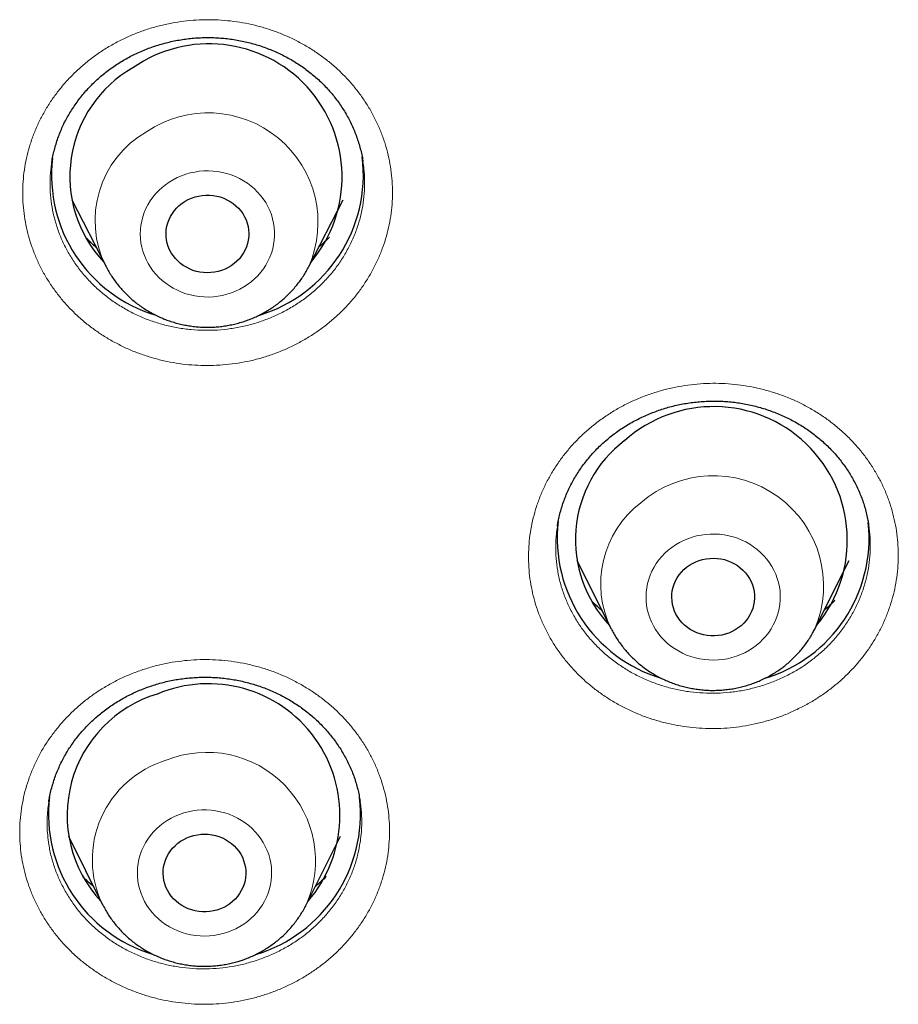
# Model space of a CAD drawing. Header units: millimetres. Extents: x 8 to 436, y 12 to 763.
# Tile 178 of 256: x 236 to 246, y 691 to 702. Entities that reach past the tile are written whole.
import ezdxf

# ---------------------------------------------------------------- set-up
doc = ezdxf.new("R2010")
doc.units = ezdxf.units.MM

msp = doc.modelspace()

# ---------------------------------------------------------------- linework, layer by layer
at = {"color": 7, "linetype": 'Continuous', "lineweight": 30}
for p, q in [((240.017, 699.979), (240.016, 699.983)), ((236.849, 699.567), (237.223, 698.839)), ((239.428, 698.839), (239.802, 699.567)), ((242.134, 696.013), (242.133, 696.01)), ((245.519, 696.03), (245.519, 696.033)), ((242.346, 695.642), (242.719, 694.897)), ((244.935, 694.897), (245.308, 695.642)), ((244.935, 694.897), (244.933, 694.894)), ((236.6, 693.015), (236.6, 693.012)), ((236.812, 692.639), (237.185, 691.895)), ((239.401, 691.895), (239.774, 692.639))]:
    msp.add_line(p, q, dxfattribs=at)
at = {"color": 252, "linetype": 'Continuous', "lineweight": 0, "flags": 128}
for points in [[(238.72, 698.617), (238.762, 698.644), (238.801, 698.674), (238.838, 698.706), (238.873, 698.74), (238.905, 698.777), (238.934, 698.815), (238.961, 698.856), (238.984, 698.898), (239.004, 698.941), (239.021, 698.986), (239.035, 699.031), (239.045, 699.078), (239.052, 699.125), (239.056, 699.172), (239.055, 699.219), (239.052, 699.266), (239.045, 699.313), (239.034, 699.36), (239.021, 699.405), (239.003, 699.45), (238.983, 699.493), (238.96, 699.535), (238.933, 699.575), (238.904, 699.614), (238.871, 699.65), (238.837, 699.685), (238.799, 699.717), (238.76, 699.746), (238.718, 699.773), (238.675, 699.797), (238.63, 699.818), (238.583, 699.837), (238.536, 699.852), (238.487, 699.864), (238.437, 699.873), (238.387, 699.878), (238.337, 699.881), (238.287, 699.88), (238.236, 699.876), (238.187, 699.868), (238.137, 699.858), (238.089, 699.844), (238.042, 699.827), (237.996, 699.807), (237.952, 699.784), (237.91, 699.759), (237.869, 699.73), (237.831, 699.7), (237.795, 699.666), (237.762, 699.631), (237.731, 699.593), (237.703, 699.554), (237.678, 699.512), (237.656, 699.47), (237.638, 699.426), (237.622, 699.381), (237.61, 699.335), (237.602, 699.288), (237.597, 699.241), (237.595, 699.193), (237.597, 699.146), (237.602, 699.099), (237.611, 699.052), (237.623, 699.006), (237.639, 698.961), (237.657, 698.917), (237.679, 698.874), (237.704, 698.833), (237.732, 698.794), (237.763, 698.756), (237.797, 698.721), (237.833, 698.688), (237.871, 698.657), (237.911, 698.629), (237.954, 698.603), (237.998, 698.581), (238.044, 698.561), (238.091, 698.544), (238.14, 698.531), (238.189, 698.52), (238.239, 698.513), (238.289, 698.509), (238.339, 698.508), (238.39, 698.511), (238.44, 698.516), (238.489, 698.525), (238.538, 698.538), (238.586, 698.553), (238.632, 698.571), (238.677, 698.593), (238.72, 698.617)], [(244.297, 694.717), (244.334, 694.749), (244.369, 694.783), (244.402, 694.819), (244.432, 694.857), (244.458, 694.897), (244.482, 694.939), (244.503, 694.982), (244.521, 695.027), (244.535, 695.072), (244.546, 695.118), (244.553, 695.165), (244.557, 695.212), (244.558, 695.26), (244.555, 695.307), (244.548, 695.354), (244.538, 695.401), (244.525, 695.446), (244.508, 695.491), (244.488, 695.535), (244.465, 695.577), (244.439, 695.617), (244.41, 695.656), (244.379, 695.693), (244.344, 695.728), (244.307, 695.76), (244.268, 695.79), (244.227, 695.817), (244.184, 695.842), (244.139, 695.863), (244.093, 695.882), (244.045, 695.898), (243.997, 695.91), (243.947, 695.92), (243.897, 695.926), (243.847, 695.929), (243.796, 695.929), (243.746, 695.925), (243.696, 695.918), (243.647, 695.908), (243.599, 695.895), (243.551, 695.878), (243.505, 695.859), (243.461, 695.837), (243.418, 695.811), (243.377, 695.783), (243.339, 695.753), (243.302, 695.72), (243.269, 695.685), (243.238, 695.648), (243.209, 695.609), (243.184, 695.568), (243.161, 695.525), (243.142, 695.481), (243.126, 695.436), (243.114, 695.39), (243.105, 695.344), (243.099, 695.297), (243.097, 695.249), (243.098, 695.202), (243.103, 695.155), (243.111, 695.108), (243.123, 695.062), (243.138, 695.017), (243.156, 694.973), (243.177, 694.93), (243.202, 694.888), (243.229, 694.849), (243.26, 694.811), (243.293, 694.775), (243.328, 694.741), (243.366, 694.71), (243.407, 694.682), (243.449, 694.656), (243.493, 694.633), (243.538, 694.612), (243.585, 694.595), (243.634, 694.581), (243.683, 694.57), (243.732, 694.562), (243.782, 694.558), (243.833, 694.556), (243.883, 694.558), (243.933, 694.564), (243.983, 694.572), (244.032, 694.584), (244.08, 694.599), (244.126, 694.617), (244.172, 694.637), (244.215, 694.661), (244.257, 694.688), (244.297, 694.717)], [(238.543, 691.595), (238.59, 691.613), (238.635, 691.634), (238.679, 691.657), (238.721, 691.684), (238.761, 691.713), (238.798, 691.744), (238.833, 691.778), (238.866, 691.814), (238.896, 691.853), (238.923, 691.893), (238.947, 691.934), (238.968, 691.977), (238.986, 692.022), (239, 692.067), (239.011, 692.113), (239.019, 692.16), (239.023, 692.207), (239.023, 692.255), (239.021, 692.302), (239.014, 692.349), (239.005, 692.396), (238.992, 692.441), (238.975, 692.486), (238.955, 692.53), (238.933, 692.572), (238.907, 692.613), (238.878, 692.652), (238.846, 692.689), (238.812, 692.723), (238.775, 692.756), (238.736, 692.786), (238.695, 692.813), (238.652, 692.838), (238.608, 692.86), (238.561, 692.879), (238.514, 692.895), (238.465, 692.907), (238.416, 692.917), (238.366, 692.923), (238.316, 692.926), (238.265, 692.926), (238.215, 692.923), (238.165, 692.916), (238.116, 692.906), (238.067, 692.893), (238.02, 692.877), (237.974, 692.858), (237.929, 692.835), (237.886, 692.81), (237.845, 692.783), (237.807, 692.752), (237.77, 692.72), (237.736, 692.685), (237.705, 692.647), (237.677, 692.608), (237.651, 692.567), (237.629, 692.525), (237.609, 692.481), (237.593, 692.436), (237.58, 692.39), (237.571, 692.344), (237.565, 692.297), (237.563, 692.25), (237.564, 692.202), (237.568, 692.155), (237.576, 692.108), (237.588, 692.062), (237.603, 692.017), (237.621, 691.972), (237.642, 691.93), (237.666, 691.888), (237.694, 691.848), (237.724, 691.81), (237.757, 691.774), (237.792, 691.741), (237.83, 691.709), (237.87, 691.681), (237.912, 691.655), (237.956, 691.631), (238.002, 691.611), (238.049, 691.594), (238.097, 691.579), (238.146, 691.568), (238.195, 691.56), (238.246, 691.555), (238.296, 691.554), (238.346, 691.556), (238.396, 691.561), (238.446, 691.569), (238.495, 691.581), (238.543, 691.595)]]:
    msp.add_lwpolyline(points, dxfattribs=at)
at = {"color": 7, "linetype": 'Continuous', "lineweight": 30, "flags": 128}
for points in [[(238.082, 699.55), (238.117, 699.569), (238.153, 699.585), (238.19, 699.598), (238.229, 699.607), (238.268, 699.614), (238.307, 699.617), (238.347, 699.617), (238.387, 699.613), (238.426, 699.607), (238.464, 699.597), (238.502, 699.584), (238.538, 699.567), (238.572, 699.548), (238.604, 699.526), (238.634, 699.502), (238.662, 699.475), (238.687, 699.446), (238.709, 699.415), (238.729, 699.382), (238.745, 699.348), (238.758, 699.313), (238.767, 699.276), (238.773, 699.239), (238.775, 699.202), (238.774, 699.165), (238.77, 699.127), (238.762, 699.091), (238.75, 699.055), (238.736, 699.02), (238.718, 698.987), (238.697, 698.955), (238.673, 698.925), (238.646, 698.897), (238.617, 698.872), (238.585, 698.849), (238.552, 698.829), (238.517, 698.812), (238.48, 698.797), (238.442, 698.786), (238.403, 698.778), (238.363, 698.773), (238.324, 698.772), (238.284, 698.773), (238.244, 698.778), (238.206, 698.787), (238.168, 698.798), (238.131, 698.813), (238.096, 698.831), (238.063, 698.851), (238.031, 698.874), (238.003, 698.9), (237.976, 698.928), (237.952, 698.958), (237.932, 698.99), (237.914, 699.023), (237.899, 699.058), (237.888, 699.094), (237.881, 699.131), (237.876, 699.168), (237.876, 699.205), (237.878, 699.243), (237.885, 699.28), (237.894, 699.316), (237.908, 699.351), (237.924, 699.385), (237.944, 699.418), (237.966, 699.449), (237.991, 699.478), (238.019, 699.504), (238.05, 699.529), (238.082, 699.55)], [(243.538, 695.567), (243.57, 695.589), (243.603, 695.609), (243.639, 695.627), (243.675, 695.641), (243.713, 695.652), (243.752, 695.66), (243.792, 695.664), (243.832, 695.666), (243.871, 695.664), (243.911, 695.658), (243.95, 695.65), (243.987, 695.638), (244.024, 695.623), (244.059, 695.605), (244.092, 695.585), (244.123, 695.561), (244.152, 695.535), (244.178, 695.507), (244.202, 695.477), (244.222, 695.445), (244.24, 695.412), (244.254, 695.377), (244.265, 695.341), (244.273, 695.304), (244.277, 695.267), (244.277, 695.229), (244.274, 695.192), (244.268, 695.155), (244.258, 695.119), (244.244, 695.084), (244.228, 695.05), (244.208, 695.017), (244.185, 694.986), (244.16, 694.958), (244.132, 694.931), (244.101, 694.907), (244.068, 694.886), (244.034, 694.867), (243.998, 694.851), (243.96, 694.839), (243.922, 694.829), (243.882, 694.823), (243.843, 694.82), (243.803, 694.821), (243.763, 694.824), (243.724, 694.831), (243.686, 694.841), (243.649, 694.855), (243.613, 694.871), (243.579, 694.89), (243.547, 694.912), (243.517, 694.937), (243.489, 694.964), (243.464, 694.993), (243.442, 695.024), (243.423, 695.057), (243.407, 695.091), (243.395, 695.127), (243.385, 695.163), (243.38, 695.2), (243.377, 695.238), (243.379, 695.275), (243.383, 695.312), (243.392, 695.349), (243.403, 695.384), (243.418, 695.419), (243.436, 695.452), (243.458, 695.484), (243.482, 695.514), (243.509, 695.541), (243.538, 695.567)], [(238.139, 692.638), (238.177, 692.649), (238.216, 692.657), (238.256, 692.662), (238.295, 692.663), (238.335, 692.661), (238.375, 692.656), (238.413, 692.648), (238.451, 692.636), (238.488, 692.622), (238.523, 692.604), (238.556, 692.583), (238.587, 692.56), (238.616, 692.535), (238.643, 692.507), (238.666, 692.476), (238.687, 692.445), (238.705, 692.411), (238.719, 692.376), (238.73, 692.34), (238.738, 692.303), (238.742, 692.266), (238.743, 692.229), (238.74, 692.192), (238.734, 692.155), (238.724, 692.118), (238.711, 692.083), (238.694, 692.049), (238.675, 692.016), (238.652, 691.986), (238.627, 691.957), (238.599, 691.93), (238.569, 691.906), (238.536, 691.884), (238.502, 691.866), (238.466, 691.85), (238.428, 691.837), (238.39, 691.827), (238.351, 691.821), (238.311, 691.818), (238.271, 691.818), (238.231, 691.821), (238.192, 691.828), (238.154, 691.838), (238.117, 691.851), (238.081, 691.868), (238.047, 691.887), (238.014, 691.909), (237.984, 691.933), (237.956, 691.96), (237.931, 691.989), (237.909, 692.02), (237.89, 692.053), (237.874, 692.087), (237.861, 692.122), (237.852, 692.159), (237.846, 692.196), (237.843, 692.233), (237.844, 692.27), (237.849, 692.308), (237.857, 692.344), (237.868, 692.38), (237.883, 692.415), (237.901, 692.448), (237.922, 692.48), (237.946, 692.51), (237.973, 692.537), (238.002, 692.563), (238.034, 692.586), (238.067, 692.606), (238.102, 692.623), (238.139, 692.638)]]:
    msp.add_lwpolyline(points, dxfattribs=at)
at = {"color": 7, "linetype": 'Continuous', "lineweight": 30}
for centre, radius, start, end in [((238.343, 699.816), 1.447, 320.0629, 124.942), ((238.19, 699.82), 1.362, 119.7473, 223.2279), ((238.222, 699.835), 1.593, 173.3497, 253.217), ((238.426, 699.837), 1.596, 286.6783, 7.0391), ((243.833, 695.861), 1.454, 320.4225, 131.8163), ((243.685, 695.867), 1.356, 127.3107, 223.4593), ((243.724, 695.884), 1.593, 173.461, 253.1894), ((243.927, 695.886), 1.597, 286.6311, 5.9071), ((238.335, 692.867), 1.432, 319.2387, 112.7927), ((238.176, 692.869), 1.377, 106.7114, 222.8557), ((238.189, 692.881), 1.593, 173.2894, 253.2196), ((238.393, 692.884), 1.597, 286.671, 6.2497)]:
    msp.add_arc(centre, radius, start, end, dxfattribs=at)
at = {"color": 252, "linetype": 'Continuous', "lineweight": 0}
for centre, radius, start, end in [((238.334, 699.318), 1.194, 336.3606, 124.1578), ((238.217, 699.34), 1.114, 119.8062, 206.778), ((243.828, 695.363), 1.201, 337.1744, 131.0204), ((243.711, 695.389), 1.107, 127.3079, 206.4069), ((238.203, 692.385), 1.13, 106.9288, 205.7293), ((238.319, 692.371), 1.182, 336.2332, 112.0853)]:
    msp.add_arc(centre, radius, start, end, dxfattribs=at)
for points, knots in [([(239.415, 698.064), (239.376, 698.042), (239.299, 697.997), (239.178, 697.94), (239.053, 697.89), (238.925, 697.847), (238.794, 697.813), (238.661, 697.788), (238.526, 697.771), (238.391, 697.762), (238.255, 697.762), (238.12, 697.77), (237.985, 697.787), (237.852, 697.813), (237.721, 697.847), (237.593, 697.889), (237.468, 697.938), (237.348, 697.996), (237.232, 698.061), (237.12, 698.134), (237.014, 698.213), (236.914, 698.299), (236.821, 698.391), (236.734, 698.488), (236.655, 698.591), (236.583, 698.699), (236.519, 698.811), (236.464, 698.927), (236.417, 699.046), (236.378, 699.168), (236.349, 699.292), (236.328, 699.417), (236.317, 699.543), (236.314, 699.67), (236.321, 699.798), (236.337, 699.924), (236.362, 700.049), (236.396, 700.172), (236.439, 700.292), (236.491, 700.41), (236.55, 700.524), (236.618, 700.635), (236.694, 700.74), (236.777, 700.841), (236.867, 700.936), (236.964, 701.026), (237.068, 701.11), (237.18, 701.188), (237.298, 701.26), (237.42, 701.323), (237.545, 701.377), (237.672, 701.423), (237.802, 701.461), (237.935, 701.49), (238.068, 701.511), (238.203, 701.523), (238.339, 701.527), (238.475, 701.522), (238.61, 701.509), (238.744, 701.488), (238.875, 701.458), (239.005, 701.419), (239.131, 701.373), (239.254, 701.318), (239.372, 701.257), (239.486, 701.187), (239.594, 701.111), (239.697, 701.028), (239.793, 700.939), (239.883, 700.844), (239.965, 700.743), (240.04, 700.637), (240.108, 700.527), (240.167, 700.413), (240.218, 700.295), (240.26, 700.175), (240.293, 700.052), (240.318, 699.927), (240.334, 699.8), (240.34, 699.674), (240.337, 699.547), (240.325, 699.42), (240.304, 699.294), (240.274, 699.17), (240.235, 699.049), (240.187, 698.93), (240.131, 698.814), (240.067, 698.702), (239.995, 698.594), (239.915, 698.491), (239.828, 698.393), (239.734, 698.301), (239.633, 698.215), (239.527, 698.135), (239.452, 698.088), (239.415, 698.064)], [0, 0, 0, 0, 0.010706, 0.021449, 0.032204, 0.042947, 0.053653, 0.064366, 0.075115, 0.085877, 0.096626, 0.107339, 0.118052, 0.128802, 0.139565, 0.150315, 0.161028, 0.171743, 0.182494, 0.193257, 0.204008, 0.214723, 0.225438, 0.23619, 0.246955, 0.257707, 0.268423, 0.279139, 0.289891, 0.300656, 0.311409, 0.322125, 0.332841, 0.343593, 0.354358, 0.36511, 0.375826, 0.386541, 0.397293, 0.408057, 0.418808, 0.429523, 0.440237, 0.450987, 0.46175, 0.4725, 0.483214, 0.494377, 0.505554, 0.516717, 0.52743, 0.53818, 0.548942, 0.559691, 0.570405, 0.581118, 0.591867, 0.602629, 0.613379, 0.624092, 0.634806, 0.645556, 0.656319, 0.667069, 0.677783, 0.688498, 0.699249, 0.710013, 0.720764, 0.731479, 0.742195, 0.752947, 0.763712, 0.774464, 0.78518, 0.795896, 0.806649, 0.817414, 0.828167, 0.838883, 0.849598, 0.86035, 0.871115, 0.881867, 0.892583, 0.903297, 0.914048, 0.924812, 0.935563, 0.946278, 0.956998, 0.967754, 0.978523, 0.98928, 1, 1, 1, 1]), ([(236.631, 699.967), (236.631, 699.964), (236.621, 699.916), (236.615, 699.822), (236.612, 699.687), (236.623, 699.552), (236.646, 699.419), (236.681, 699.289), (236.727, 699.16), (236.785, 699.037), (236.854, 698.918), (236.933, 698.806), (237.023, 698.7), (237.121, 698.601), (237.228, 698.511), (237.343, 698.43), (237.465, 698.357), (237.593, 698.294), (237.726, 698.242), (237.862, 698.201), (238.004, 698.171), (238.147, 698.151), (238.291, 698.144), (238.434, 698.147), (238.579, 698.162), (238.721, 698.188), (238.86, 698.225), (238.994, 698.273), (239.125, 698.331), (239.208, 698.378), (239.25, 698.402)], [0, 0, 0, 0, 0.003193, 0.039714, 0.076757, 0.11434, 0.150861, 0.187382, 0.224424, 0.262007, 0.29843, 0.335109, 0.372082, 0.409661, 0.446079, 0.4829, 0.51972, 0.557294, 0.593706, 0.630521, 0.667336, 0.704904, 0.741313, 0.778123, 0.814934, 0.852498, 0.888885, 0.925673, 0.96246, 1, 1, 1, 1]), ([(239.25, 698.402), (239.289, 698.427), (239.368, 698.477), (239.477, 698.564), (239.581, 698.66), (239.675, 698.763), (239.759, 698.873), (239.832, 698.989), (239.896, 699.111), (239.948, 699.237), (239.988, 699.367), (240.017, 699.499), (240.033, 699.634), (240.037, 699.769), (240.032, 699.884), (240.021, 699.954), (240.017, 699.979)], [0, 0, 0, 0, 0.072704, 0.145409, 0.219952, 0.295043, 0.367824, 0.441409, 0.514994, 0.590085, 0.662871, 0.736461, 0.810051, 0.885147, 0.957944, 1, 1, 1, 1]), ([(237.115, 699.048), (237.099, 699.062), (237.06, 699.095), (237.025, 699.132), (237.004, 699.153)], [0, 0, 0, 0, 0.420665, 1, 1, 1, 1]), ([(239.652, 699.159), (239.634, 699.141), (239.599, 699.104), (239.559, 699.071), (239.539, 699.054)], [0, 0, 0, 0, 0.491326, 1, 1, 1, 1]), ([(245.123, 694.258), (245.088, 694.231), (245.018, 694.178), (244.905, 694.107), (244.788, 694.042), (244.667, 693.985), (244.542, 693.935), (244.413, 693.894), (244.282, 693.861), (244.148, 693.836), (244.014, 693.819), (243.878, 693.811), (243.743, 693.812), (243.607, 693.821), (243.473, 693.839), (243.34, 693.865), (243.209, 693.899), (243.082, 693.941), (242.958, 693.992), (242.837, 694.05), (242.721, 694.116), (242.611, 694.188), (242.505, 694.268), (242.406, 694.354), (242.313, 694.447), (242.228, 694.544), (242.149, 694.647), (242.078, 694.755), (242.015, 694.867), (241.961, 694.983), (241.915, 695.102), (241.877, 695.224), (241.849, 695.348), (241.829, 695.473), (241.819, 695.6), (241.818, 695.727), (241.825, 695.853), (241.843, 695.979), (241.869, 696.104), (241.904, 696.227), (241.948, 696.347), (242, 696.464), (242.061, 696.578), (242.13, 696.687), (242.206, 696.793), (242.29, 696.893), (242.382, 696.989), (242.482, 697.08), (242.59, 697.165), (242.703, 697.242), (242.82, 697.311), (242.939, 697.371), (243.063, 697.424), (243.191, 697.469), (243.321, 697.506), (243.453, 697.535), (243.587, 697.555), (243.723, 697.567), (243.858, 697.57), (243.994, 697.565), (244.129, 697.551), (244.262, 697.528), (244.394, 697.497), (244.523, 697.459), (244.649, 697.412), (244.771, 697.357), (244.888, 697.294), (245.002, 697.225), (245.11, 697.148), (245.211, 697.065), (245.307, 696.975), (245.396, 696.88), (245.478, 696.779), (245.552, 696.673), (245.618, 696.563), (245.677, 696.449), (245.726, 696.331), (245.768, 696.21), (245.8, 696.087), (245.824, 695.962), (245.838, 695.836), (245.843, 695.71), (245.839, 695.583), (245.826, 695.456), (245.804, 695.331), (245.773, 695.208), (245.733, 695.086), (245.684, 694.967), (245.627, 694.852), (245.562, 694.741), (245.489, 694.633), (245.408, 694.531), (245.32, 694.434), (245.226, 694.342), (245.157, 694.286), (245.123, 694.258)], [0, 0, 0, 0, 0.010701, 0.021438, 0.032187, 0.042924, 0.053625, 0.064335, 0.075082, 0.085842, 0.096589, 0.107299, 0.118011, 0.128759, 0.13952, 0.150269, 0.160981, 0.171696, 0.182447, 0.193211, 0.203962, 0.214677, 0.225394, 0.236148, 0.246914, 0.257668, 0.268385, 0.279104, 0.289859, 0.300627, 0.311382, 0.3221, 0.332818, 0.343573, 0.35434, 0.365094, 0.375812, 0.386528, 0.39728, 0.408045, 0.418798, 0.429513, 0.440226, 0.450976, 0.461738, 0.472488, 0.483201, 0.49436, 0.505533, 0.516693, 0.527404, 0.538152, 0.548912, 0.55966, 0.570371, 0.581082, 0.59183, 0.60259, 0.613338, 0.624049, 0.634762, 0.645511, 0.656273, 0.667022, 0.677735, 0.688451, 0.699203, 0.709967, 0.72072, 0.731435, 0.742153, 0.752908, 0.763674, 0.774429, 0.785147, 0.795865, 0.80662, 0.817388, 0.828143, 0.838862, 0.849579, 0.860333, 0.871099, 0.881853, 0.892571, 0.903286, 0.914037, 0.924801, 0.935553, 0.946268, 0.95699, 0.967748, 0.978519, 0.989278, 1, 1, 1, 1]), ([(242.133, 696.01), (242.129, 695.983), (242.118, 695.913), (242.113, 695.797), (242.117, 695.663), (242.134, 695.528), (242.163, 695.396), (242.204, 695.267), (242.256, 695.143), (242.32, 695.021), (242.394, 694.906), (242.479, 694.797), (242.572, 694.696), (242.676, 694.601), (242.787, 694.516), (242.905, 694.439), (243.029, 694.373), (243.161, 694.316), (243.296, 694.269), (243.435, 694.234), (243.576, 694.21), (243.721, 694.197), (243.865, 694.195), (244.009, 694.205), (244.151, 694.225), (244.293, 694.258), (244.43, 694.301), (244.562, 694.354), (244.689, 694.417), (244.812, 694.491), (244.888, 694.548), (244.926, 694.576)], [0, 0, 0, 0, 0.021301, 0.055657, 0.090251, 0.125599, 0.161206, 0.195563, 0.230158, 0.265505, 0.301113, 0.335464, 0.370429, 0.405394, 0.440994, 0.475334, 0.510288, 0.545242, 0.580831, 0.61516, 0.650101, 0.685043, 0.72062, 0.75494, 0.789874, 0.824808, 0.860377, 0.894665, 0.929565, 0.964466, 1, 1, 1, 1]), ([(244.926, 694.576), (244.961, 694.606), (245.032, 694.664), (245.13, 694.764), (245.219, 694.871), (245.299, 694.984), (245.367, 695.103), (245.424, 695.227), (245.471, 695.355), (245.494, 695.444), (245.513, 695.532), (245.528, 695.62), (245.539, 695.754), (245.536, 695.889), (245.529, 695.982), (245.52, 696.028), (245.519, 696.03)], [0, 0, 0, 0, 0.081515, 0.163596, 0.247462, 0.331946, 0.413461, 0.496433, 0.579406, 0.663888, 0.664301, 0.745866, 0.828891, 0.911916, 0.996451, 1, 1, 1, 1]), ([(242.621, 695.093), (242.606, 695.106), (242.565, 695.14), (242.528, 695.178), (242.505, 695.202)], [0, 0, 0, 0, 0.37671, 1, 1, 1, 1]), ([(245.153, 695.208), (245.138, 695.192), (245.102, 695.154), (245.061, 695.12), (245.037, 695.1)], [0, 0, 0, 0, 0.415499, 1, 1, 1, 1]), ([(238.983, 690.926), (238.94, 690.913), (238.855, 690.885), (238.723, 690.854), (238.589, 690.831), (238.454, 690.816), (238.319, 690.81), (238.183, 690.813), (238.048, 690.824), (237.914, 690.843), (237.781, 690.871), (237.651, 690.907), (237.525, 690.951), (237.401, 691.003), (237.281, 691.063), (237.166, 691.13), (237.056, 691.204), (236.952, 691.285), (236.854, 691.372), (236.763, 691.465), (236.678, 691.564), (236.601, 691.668), (236.531, 691.777), (236.47, 691.889), (236.417, 692.006), (236.372, 692.125), (236.336, 692.247), (236.309, 692.371), (236.291, 692.497), (236.283, 692.623), (236.283, 692.75), (236.292, 692.876), (236.311, 693.002), (236.339, 693.126), (236.375, 693.248), (236.421, 693.368), (236.474, 693.484), (236.536, 693.597), (236.607, 693.705), (236.685, 693.809), (236.77, 693.908), (236.862, 694.002), (236.96, 694.089), (237.065, 694.17), (237.175, 694.244), (237.291, 694.311), (237.412, 694.372), (237.54, 694.425), (237.672, 694.47), (237.806, 694.507), (237.941, 694.534), (238.075, 694.552), (238.211, 694.562), (238.347, 694.563), (238.482, 694.556), (238.616, 694.541), (238.75, 694.516), (238.881, 694.484), (239.01, 694.444), (239.135, 694.395), (239.256, 694.339), (239.373, 694.275), (239.485, 694.204), (239.592, 694.126), (239.693, 694.041), (239.787, 693.951), (239.875, 693.854), (239.956, 693.752), (240.029, 693.646), (240.094, 693.535), (240.15, 693.42), (240.199, 693.302), (240.238, 693.181), (240.27, 693.057), (240.292, 692.932), (240.304, 692.807), (240.308, 692.68), (240.302, 692.553), (240.288, 692.427), (240.264, 692.302), (240.231, 692.18), (240.19, 692.059), (240.14, 691.941), (240.081, 691.826), (240.015, 691.716), (239.94, 691.61), (239.858, 691.509), (239.769, 691.413), (239.673, 691.323), (239.571, 691.239), (239.463, 691.162), (239.35, 691.091), (239.232, 691.028), (239.109, 690.972), (239.025, 690.942), (238.983, 690.926)], [0, 0, 0, 0, 0.010701, 0.021438, 0.032187, 0.042924, 0.053625, 0.064335, 0.075082, 0.085842, 0.096589, 0.107299, 0.118011, 0.128759, 0.13952, 0.150269, 0.160981, 0.171696, 0.182447, 0.193211, 0.203962, 0.214677, 0.225394, 0.236148, 0.246914, 0.257668, 0.268385, 0.279104, 0.289859, 0.300627, 0.311382, 0.3221, 0.332818, 0.343573, 0.35434, 0.365094, 0.375812, 0.386528, 0.39728, 0.408045, 0.418798, 0.429513, 0.440226, 0.450976, 0.461738, 0.472488, 0.483201, 0.49436, 0.505533, 0.516693, 0.527404, 0.538152, 0.548912, 0.55966, 0.570371, 0.581082, 0.59183, 0.60259, 0.613338, 0.624049, 0.634762, 0.645511, 0.656273, 0.667022, 0.677735, 0.688451, 0.699203, 0.709967, 0.72072, 0.731435, 0.742153, 0.752908, 0.763674, 0.774429, 0.785147, 0.795865, 0.80662, 0.817388, 0.828143, 0.838862, 0.849579, 0.860333, 0.871099, 0.881853, 0.892571, 0.903286, 0.914037, 0.924801, 0.935553, 0.946268, 0.95699, 0.967748, 0.978519, 0.989278, 1, 1, 1, 1]), ([(236.6, 693.012), (236.596, 692.991), (236.587, 692.938), (236.582, 692.851), (236.58, 692.751), (236.586, 692.65), (236.6, 692.538), (236.625, 692.417), (236.664, 692.288), (236.715, 692.163), (236.777, 692.041), (236.85, 691.925), (236.933, 691.815), (237.025, 691.712), (237.127, 691.617), (237.237, 691.53), (237.355, 691.452), (237.478, 691.384), (237.609, 691.325), (237.744, 691.277), (237.882, 691.24), (238.023, 691.214), (238.167, 691.199), (238.312, 691.195), (238.456, 691.203), (238.598, 691.222), (238.739, 691.251), (238.831, 691.28), (238.878, 691.295)], [0, 0, 0, 0, 0.01916, 0.049412, 0.079664, 0.1104, 0.141136, 0.182772, 0.223226, 0.26368, 0.304711, 0.34634, 0.38664, 0.427439, 0.468239, 0.509854, 0.550177, 0.590782, 0.631712, 0.673314, 0.713627, 0.754222, 0.795143, 0.836735, 0.87701, 0.91773, 0.958449, 1, 1, 1, 1]), ([(238.878, 691.295), (238.922, 691.311), (239.01, 691.344), (239.138, 691.406), (239.261, 691.477), (239.377, 691.559), (239.485, 691.649), (239.584, 691.746), (239.674, 691.852), (239.729, 691.927), (239.779, 692.004), (239.825, 692.082), (239.884, 692.204), (239.932, 692.332), (239.965, 692.452), (239.986, 692.562), (239.999, 692.662), (240.005, 692.762), (240.003, 692.875), (239.997, 692.962), (239.987, 693.014), (239.986, 693.021)], [0, 0, 0, 0, 0.060927, 0.121855, 0.184323, 0.24725, 0.308242, 0.369661, 0.431572, 0.494499, 0.494806, 0.555994, 0.617181, 0.679243, 0.742209, 0.787967, 0.833725, 0.880215, 0.926705, 0.989684, 1, 1, 1, 1]), ([(237.086, 692.092), (237.069, 692.107), (237.028, 692.141), (236.991, 692.18), (236.969, 692.202)], [0, 0, 0, 0, 0.414764, 1, 1, 1, 1]), ([(239.617, 692.204), (239.601, 692.187), (239.565, 692.149), (239.525, 692.116), (239.503, 692.098)], [0, 0, 0, 0, 0.455869, 1, 1, 1, 1])]:
    msp.add_open_spline(points, degree=3, knots=knots, dxfattribs=at)
at = {"color": 7, "linetype": 'Continuous', "lineweight": 30}
for points, knots in [([(236.631, 699.968), (236.633, 699.981), (236.639, 700.017), (236.651, 700.074), (236.668, 700.14), (236.687, 700.205), (236.71, 700.269), (236.735, 700.332), (236.764, 700.394), (236.795, 700.455), (236.829, 700.514), (236.866, 700.572), (236.906, 700.629), (236.948, 700.684), (236.992, 700.738), (237.039, 700.789), (237.088, 700.839), (237.139, 700.887), (237.193, 700.933), (237.249, 700.976), (237.306, 701.018), (237.366, 701.057), (237.427, 701.093), (237.489, 701.128), (237.553, 701.159), (237.619, 701.189), (237.685, 701.215), (237.754, 701.239), (237.823, 701.26), (237.893, 701.279), (237.963, 701.295), (238.035, 701.308), (238.106, 701.318), (238.178, 701.326), (238.251, 701.33), (238.323, 701.332), (238.396, 701.331), (238.468, 701.327), (238.541, 701.32), (238.613, 701.31), (238.684, 701.298), (238.755, 701.282), (238.825, 701.264), (238.893, 701.244), (238.961, 701.22), (239.028, 701.194), (239.093, 701.166), (239.157, 701.134), (239.22, 701.101), (239.281, 701.064), (239.34, 701.026), (239.398, 700.985), (239.453, 700.942), (239.507, 700.897), (239.558, 700.85), (239.608, 700.8), (239.655, 700.749), (239.699, 700.696), (239.741, 700.642), (239.78, 700.586), (239.817, 700.529), (239.851, 700.47), (239.882, 700.409), (239.911, 700.347), (239.937, 700.284), (239.96, 700.22), (239.98, 700.155), (239.997, 700.09), (240.01, 700.032), (240.015, 699.997), (240.017, 699.983)], [0, 0, 0, 0, 0.009013, 0.024124, 0.039198, 0.05422, 0.069218, 0.0842, 0.099171, 0.114136, 0.129101, 0.144073, 0.159056, 0.174018, 0.188912, 0.203805, 0.218701, 0.233597, 0.248489, 0.263373, 0.278245, 0.293101, 0.307933, 0.322716, 0.337501, 0.352298, 0.367103, 0.381911, 0.396718, 0.41152, 0.426313, 0.441098, 0.45585, 0.470621, 0.48538, 0.500133, 0.514888, 0.529651, 0.544428, 0.559227, 0.574055, 0.588872, 0.603624, 0.618371, 0.633122, 0.64788, 0.66265, 0.677438, 0.692246, 0.707082, 0.721922, 0.736648, 0.751455, 0.766327, 0.781243, 0.796183, 0.811127, 0.826047, 0.840924, 0.855736, 0.870511, 0.885413, 0.900415, 0.915486, 0.930594, 0.945703, 0.960772, 0.975766, 0.990659, 1, 1, 1, 1]), ([(237.115, 699.049), (237.113, 699.051), (237.093, 699.067), (237.056, 699.1), (237.023, 699.133), (237.006, 699.149)], [0, 0, 0, 0, 0.045661, 0.524504, 1, 1, 1, 1]), ([(239.65, 699.156), (239.646, 699.152), (239.626, 699.131), (239.588, 699.096), (239.554, 699.067), (239.538, 699.053)], [0, 0, 0, 0, 0.112723, 0.580321, 1, 1, 1, 1]), ([(237.223, 698.839), (237.226, 698.834), (237.237, 698.811), (237.26, 698.771), (237.292, 698.72), (237.327, 698.671), (237.365, 698.623), (237.405, 698.578), (237.447, 698.534), (237.491, 698.492), (237.538, 698.453), (237.587, 698.416), (237.637, 698.381), (237.69, 698.349), (237.744, 698.319), (237.799, 698.292), (237.856, 698.268), (237.914, 698.247), (237.973, 698.228), (238.033, 698.212), (238.094, 698.2), (238.155, 698.19), (238.217, 698.183), (238.279, 698.179), (238.342, 698.179), (238.404, 698.181), (238.466, 698.186), (238.528, 698.195), (238.589, 698.206), (238.65, 698.22), (238.709, 698.238), (238.768, 698.258), (238.826, 698.281), (238.882, 698.307), (238.933, 698.333), (238.965, 698.352), (238.979, 698.36)], [0, 0, 0, 0, 0.008378, 0.03823, 0.06811, 0.098019, 0.12796, 0.157933, 0.187941, 0.217982, 0.248057, 0.278167, 0.30831, 0.338486, 0.368693, 0.39893, 0.429196, 0.459488, 0.489804, 0.520142, 0.550501, 0.580877, 0.611268, 0.641672, 0.672086, 0.702508, 0.732934, 0.763361, 0.793787, 0.824209, 0.854625, 0.88503, 0.915423, 0.9458, 0.976159, 1, 1, 1, 1]), ([(238.979, 698.36), (238.991, 698.367), (239.02, 698.385), (239.065, 698.416), (239.114, 698.454), (239.161, 698.493), (239.205, 698.535), (239.248, 698.579), (239.288, 698.625), (239.326, 698.673), (239.361, 698.723), (239.393, 698.774), (239.415, 698.813), (239.426, 698.835), (239.428, 698.839)], [0, 0, 0, 0, 0.061829, 0.153961, 0.24605, 0.338049, 0.429954, 0.521758, 0.613458, 0.705051, 0.796535, 0.88791, 0.979176, 1, 1, 1, 1]), ([(242.133, 696.013), (242.134, 696.025), (242.14, 696.059), (242.152, 696.115), (242.168, 696.181), (242.188, 696.246), (242.21, 696.309), (242.236, 696.372), (242.264, 696.435), (242.296, 696.496), (242.33, 696.555), (242.366, 696.613), (242.406, 696.67), (242.448, 696.725), (242.492, 696.779), (242.539, 696.83), (242.588, 696.88), (242.64, 696.928), (242.693, 696.974), (242.749, 697.018), (242.806, 697.059), (242.865, 697.098), (242.926, 697.135), (242.989, 697.169), (243.053, 697.201), (243.119, 697.23), (243.185, 697.257), (243.253, 697.282), (243.322, 697.303), (243.392, 697.322), (243.463, 697.338), (243.534, 697.351), (243.606, 697.361), (243.678, 697.369), (243.75, 697.374), (243.823, 697.376), (243.896, 697.375), (243.968, 697.371), (244.041, 697.365), (244.112, 697.355), (244.184, 697.343), (244.254, 697.328), (244.324, 697.31), (244.393, 697.29), (244.46, 697.267), (244.527, 697.241), (244.593, 697.213), (244.657, 697.182), (244.719, 697.149), (244.78, 697.113), (244.84, 697.075), (244.897, 697.034), (244.953, 696.991), (245.007, 696.946), (245.059, 696.899), (245.108, 696.851), (245.154, 696.8), (245.198, 696.748), (245.24, 696.694), (245.28, 696.638), (245.317, 696.58), (245.352, 696.521), (245.383, 696.46), (245.412, 696.398), (245.438, 696.336), (245.461, 696.273), (245.481, 696.209), (245.498, 696.144), (245.51, 696.086), (245.516, 696.048), (245.519, 696.033)], [0, 0, 0, 0, 0.0082414, 0.0232696, 0.0382838, 0.0532889, 0.0682902, 0.0832928, 0.0983021, 0.1133229, 0.1283246, 0.1432577, 0.1581858, 0.1731163, 0.1880452, 0.2029682, 0.2178813, 0.2327806, 0.2476628, 0.262519, 0.2773222, 0.2921269, 0.3069406, 0.3217604, 0.3365818, 0.3514006, 0.3662129, 0.3810151, 0.3958071, 0.4105648, 0.4253414, 0.4401039, 0.4548594, 0.4696147, 0.484377, 0.4991518, 0.5139461, 0.5287681, 0.543578, 0.5583232, 0.573063, 0.5878038, 0.6025511, 0.6173087, 0.6320811, 0.6468733, 0.6616899, 0.6765105, 0.6912151, 0.7059958, 0.72084, 0.7357285, 0.750641, 0.7655563, 0.7804475, 0.7952948, 0.810077, 0.8248067, 0.8396723, 0.8546399, 0.8696784, 0.8847555, 0.8998379, 0.9148817, 0.9298548, 0.9447275, 0.9595671, 0.9745275, 0.98959, 1, 1, 1, 1]), ([(242.621, 695.093), (242.62, 695.094), (242.601, 695.11), (242.565, 695.142), (242.528, 695.177), (242.51, 695.196), (242.507, 695.199)], [0, 0, 0, 0, 0.020797, 0.474102, 0.928486, 1, 1, 1, 1]), ([(245.151, 695.204), (245.149, 695.203), (245.131, 695.184), (245.094, 695.15), (245.058, 695.116), (245.038, 695.1), (245.036, 695.099)], [0, 0, 0, 0, 0.047701, 0.508001, 0.968542, 1, 1, 1, 1]), ([(242.72, 694.897), (242.729, 694.88), (242.747, 694.845), (242.777, 694.794), (242.811, 694.744), (242.847, 694.696), (242.886, 694.649), (242.927, 694.604), (242.97, 694.562), (243.016, 694.521), (243.063, 694.483), (243.113, 694.447), (243.164, 694.414), (243.218, 694.383), (243.272, 694.354), (243.328, 694.329), (243.386, 694.306), (243.444, 694.286), (243.504, 694.268), (243.564, 694.254), (243.626, 694.243), (243.687, 694.235), (243.749, 694.229), (243.812, 694.227), (243.874, 694.228), (243.936, 694.232), (243.998, 694.238), (244.06, 694.248), (244.121, 694.261), (244.181, 694.277), (244.24, 694.296), (244.298, 694.317), (244.355, 694.341), (244.411, 694.369), (244.465, 694.398), (244.518, 694.431), (244.565, 694.463), (244.594, 694.486), (244.606, 694.495)], [0, 0, 0, 0, 0.026275, 0.05391, 0.081571, 0.109261, 0.13698, 0.16473, 0.192512, 0.220325, 0.24817, 0.276046, 0.303953, 0.331889, 0.359854, 0.387846, 0.415863, 0.443904, 0.471966, 0.500048, 0.528147, 0.556262, 0.584389, 0.612528, 0.640674, 0.668826, 0.696981, 0.725136, 0.753288, 0.781435, 0.809574, 0.837704, 0.86582, 0.893921, 0.922003, 0.950065, 0.978105, 1, 1, 1, 1]), ([(244.606, 694.495), (244.617, 694.504), (244.644, 694.525), (244.685, 694.562), (244.728, 694.605), (244.77, 694.65), (244.808, 694.697), (244.845, 694.745), (244.878, 694.796), (244.908, 694.845), (244.925, 694.879), (244.933, 694.894)], [0, 0, 0, 0, 0.079443, 0.197042, 0.31457, 0.431967, 0.549229, 0.666353, 0.783336, 0.90018, 1, 1, 1, 1]), ([(236.599, 693.015), (236.602, 693.033), (236.608, 693.073), (236.622, 693.134), (236.64, 693.199), (236.66, 693.264), (236.683, 693.328), (236.71, 693.391), (236.739, 693.452), (236.771, 693.513), (236.806, 693.572), (236.843, 693.629), (236.883, 693.685), (236.926, 693.74), (236.971, 693.792), (237.018, 693.843), (237.068, 693.892), (237.12, 693.939), (237.174, 693.984), (237.23, 694.027), (237.288, 694.068), (237.348, 694.106), (237.409, 694.142), (237.472, 694.176), (237.537, 694.207), (237.603, 694.235), (237.67, 694.261), (237.738, 694.284), (237.807, 694.305), (237.877, 694.323), (237.948, 694.338), (238.019, 694.35), (238.091, 694.359), (238.164, 694.366), (238.236, 694.37), (238.309, 694.371), (238.381, 694.369), (238.454, 694.365), (238.526, 694.357), (238.597, 694.347), (238.668, 694.334), (238.739, 694.318), (238.808, 694.299), (238.877, 694.278), (238.945, 694.254), (239.012, 694.227), (239.077, 694.198), (239.141, 694.166), (239.203, 694.132), (239.263, 694.096), (239.322, 694.057), (239.379, 694.016), (239.434, 693.973), (239.487, 693.927), (239.538, 693.88), (239.586, 693.83), (239.633, 693.779), (239.676, 693.726), (239.718, 693.671), (239.757, 693.615), (239.793, 693.557), (239.827, 693.497), (239.858, 693.437), (239.886, 693.375), (239.911, 693.313), (239.933, 693.25), (239.952, 693.185), (239.968, 693.12), (239.979, 693.065), (239.984, 693.032), (239.986, 693.021)], [0, 0, 0, 0, 0.012152, 0.027194, 0.042231, 0.057266, 0.072302, 0.087343, 0.102393, 0.117385, 0.132334, 0.147255, 0.162155, 0.17704, 0.191919, 0.206796, 0.221681, 0.236576, 0.25145, 0.26626, 0.28107, 0.295888, 0.310709, 0.325529, 0.340343, 0.355148, 0.369942, 0.384714, 0.399442, 0.414175, 0.428923, 0.443681, 0.458446, 0.473214, 0.487979, 0.502738, 0.51749, 0.532218, 0.546963, 0.561699, 0.576432, 0.591171, 0.60592, 0.620687, 0.635479, 0.650304, 0.665127, 0.679882, 0.694638, 0.709401, 0.724175, 0.738965, 0.753777, 0.768616, 0.783485, 0.798365, 0.813128, 0.827986, 0.84291, 0.857882, 0.87288, 0.887884, 0.902867, 0.917808, 0.932686, 0.947538, 0.962499, 0.977558, 0.992681, 1, 1, 1, 1]), ([(237.086, 692.093), (237.084, 692.095), (237.063, 692.112), (237.026, 692.145), (236.99, 692.179), (236.972, 692.197), (236.971, 692.199)], [0, 0, 0, 0, 0.05315, 0.504031, 0.95599, 1, 1, 1, 1]), ([(239.615, 692.201), (239.612, 692.197), (239.593, 692.177), (239.555, 692.142), (239.52, 692.111), (239.502, 692.096)], [0, 0, 0, 0, 0.08668, 0.549078, 1, 1, 1, 1]), ([(237.186, 691.895), (237.187, 691.892), (237.197, 691.871), (237.218, 691.833), (237.249, 691.782), (237.283, 691.732), (237.32, 691.684), (237.359, 691.638), (237.401, 691.594), (237.445, 691.551), (237.491, 691.511), (237.539, 691.473), (237.589, 691.438), (237.64, 691.405), (237.694, 691.374), (237.749, 691.347), (237.805, 691.322), (237.863, 691.299), (237.922, 691.28), (237.982, 691.263), (238.042, 691.249), (238.103, 691.239), (238.165, 691.231), (238.227, 691.226), (238.289, 691.224), (238.352, 691.226), (238.414, 691.23), (238.476, 691.238), (238.537, 691.248), (238.598, 691.261), (238.654, 691.277), (238.689, 691.288), (238.705, 691.293)], [0, 0, 0, 0, 0.005255, 0.039373, 0.073522, 0.107704, 0.141921, 0.176175, 0.210467, 0.244799, 0.279169, 0.313578, 0.348027, 0.382512, 0.417034, 0.451591, 0.486181, 0.520801, 0.555451, 0.590126, 0.624825, 0.659546, 0.694284, 0.729038, 0.763805, 0.798581, 0.833363, 0.868148, 0.902933, 0.937714, 0.972487, 1, 1, 1, 1]), ([(238.705, 691.293), (238.718, 691.298), (238.75, 691.309), (238.801, 691.33), (238.857, 691.356), (238.912, 691.385), (238.965, 691.417), (239.017, 691.451), (239.066, 691.487), (239.114, 691.526), (239.159, 691.568), (239.202, 691.611), (239.243, 691.656), (239.281, 691.704), (239.317, 691.753), (239.35, 691.803), (239.378, 691.851), (239.394, 691.882), (239.401, 691.895)], [0, 0, 0, 0, 0.043457, 0.108799, 0.174127, 0.239416, 0.304658, 0.369849, 0.434983, 0.500056, 0.565063, 0.63, 0.694865, 0.759654, 0.824366, 0.889001, 0.953559, 1, 1, 1, 1])]:
    msp.add_open_spline(points, degree=3, knots=knots, dxfattribs=at)

doc.saveas('drawing.dxf')
